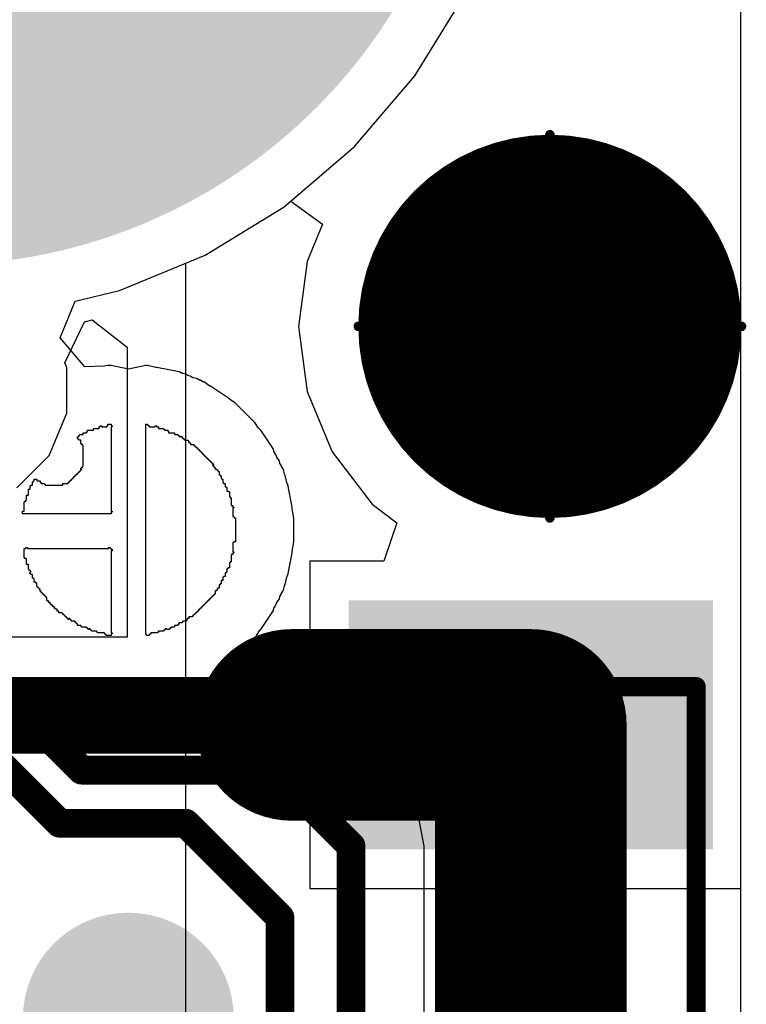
# Model space of a CAD drawing. Header units: inches. Extents: x 0.3 to 40.7, y 0 to 25.4.
# Tile 14 of 15: x 36.9 to 40.7, y 14 to 19.2. Entities that reach past the tile are written whole.
import ezdxf

# ---------------------------------------------------------------- set-up
doc = ezdxf.new("R2010")
doc.units = ezdxf.units.IN
for name, color, linetype in [('BOTTOM', 5, 'Continuous'), ('Bottom Solder', 6, 'Continuous'), ('Pad Holes', 156, 'Continuous'), ('TOP', 1, 'Continuous'), ('Top Assembly', 56, 'Continuous'), ('Top Solder', 216, 'Continuous')]:
    doc.layers.add(name, color=color, linetype=linetype)

# ---------------------------------------------------------------- blocks, each defined once
blk = doc.blocks.new('F_____________1___F_________1_2926')
at = {"layer": 'TOP'}
h = blk.add_hatch(color=1, dxfattribs=at)
edge = h.paths.add_edge_path()
edge.add_arc((0, 0), 0.5, 0, 360)
at = {"layer": 'Top Solder'}
h = blk.add_hatch(color=216, dxfattribs=at)
edge = h.paths.add_edge_path()
edge.add_arc((0, 0), 1, 0, 360)
at = {"layer": 'TOP'}
for points, const_width in [([(0.5, 0, 1), (-0.5, 0, 1)], 1), ([(-0.75, 0, 1), (-0.25, 0, 1)], 0.5), ([(0.25, 0, 1), (0.75, 0, 1)], 0.5)]:
    blk.add_lwpolyline(points, format="xyb", close=True, dxfattribs=dict(at, const_width=const_width))
at = {"layer": 'Top Assembly', "const_width": 0.05}
for points in [[(0, 0), (0, 1)], [(0, 0), (-1, 0)], [(1, 0), (0, 0)], [(0, -1), (0, 0)]]:
    blk.add_lwpolyline(points, dxfattribs=at)
at = {"layer": 'Top Assembly'}
for points, const_width in [([(-0.0125, 1, 1), (0.0125, 1, 1)], 0.025), ([(0.5, 0, 1), (-0.5, 0, 1)], 0.05), ([(-1.0125, 0, 1), (-0.9875, 0, 1)], 0.025), ([(-0.5125, 0, 1), (-0.4875, 0, 1)], 0.025), ([(-0.0125, 0, 1), (0.0125, 0, 1)], 0.025), ([(-0.0125, 0, 1), (0.0125, 0, 1)], 0.025), ([(-0.0125, 0, 1), (0.0125, 0, 1)], 0.025), ([(-0.0125, 0, 1), (0.0125, 0, 1)], 0.025), ([(0.4875, 0, 1), (0.5125, 0, 1)], 0.025), ([(0.9875, 0, 1), (1.0125, 0, 1)], 0.025), ([(-0.0125, -1, 1), (0.0125, -1, 1)], 0.025)]:
    blk.add_lwpolyline(points, format="xyb", close=True, dxfattribs=dict(at, const_width=const_width))
blk = doc.blocks.new('SM04B_SRSS_TB_LF__SN__F_________1_2939')
at = {"layer": 'TOP'}
blk.add_hatch(color=1, dxfattribs=at).paths.add_polyline_path([(-3.4, 2.8375), (-2.2, 2.8375), (-2.2, 1.0375), (-3.4, 1.0375)])
at = {"layer": 'Top Solder'}
blk.add_hatch(color=216, dxfattribs=at).paths.add_polyline_path([(-3.45, 2.8875), (-2.15, 2.8875), (-2.15, 0.9875), (-3.45, 0.9875)])
at = {"layer": 'Top Assembly', "const_width": 0.1}
for points in [[(-3, -2.125), (-3, 2.8)], [(0.675, 2.8), (-3, 2.8)]]:
    blk.add_lwpolyline(points, dxfattribs=at)
at = {"layer": 'Top Assembly', "const_width": 0.05}
blk.add_lwpolyline([(-3.025, 2.8, 1), (-2.975, 2.8, 1)], format="xyb", close=True, dxfattribs=at)
blk.add_lwpolyline([(-3.025, 2.8, 1), (-2.975, 2.8, 1)], format="xyb", close=True, dxfattribs=at)
blk = doc.blocks.new('TP_1_00MM_B_2954')
at = {"layer": 'BOTTOM'}
h = blk.add_hatch(color=5, dxfattribs=at)
edge = h.paths.add_edge_path()
edge.add_arc((0, 0), 0.5, 0, 360)
at = {"layer": 'Bottom Solder'}
h = blk.add_hatch(color=6, dxfattribs=at)
edge = h.paths.add_edge_path()
edge.add_arc((0, 0), 0.55, 0, 360)

msp = doc.modelspace()

# ---------------------------------------------------------------- hatches: boundary and pattern name
at = {"layer": 'Bottom Solder'}
h = msp.add_hatch(color=6, dxfattribs=at)
edge = h.paths.add_edge_path()
edge.add_arc((36.5, 20.68), 2.8, 0, 360)
at = {"layer": 'Pad Holes'}
h = msp.add_hatch(color=7, dxfattribs=at)
edge = h.paths.add_edge_path()
edge.add_arc((36.5, 20.68), 1.6, 0, 360)
at = {"layer": 'Top Solder'}
h = msp.add_hatch(color=216, dxfattribs=at)
edge = h.paths.add_edge_path()
edge.add_arc((36.5, 20.68), 2.8, 0, 360)

# ---------------------------------------------------------------- linework, layer by layer
at = {"layer": 'BOTTOM'}
for p, q in [((40.6941, 20.86), (40.6941, 4.5)), ((38.9955, 18.867), (39.2484, 19.2797)), ((38.6811, 18.4989), (38.9955, 18.867)), ((38.3131, 18.1846), (38.6811, 18.4989)), ((37.9004, 17.9317), (38.3131, 18.1846)), ((37.4532, 17.7465), (37.9004, 17.9317)), ((37.2231, 17.6912), (37.4532, 17.7465)), ((37.1448, 17.4997), (37.2231, 17.6912)), ((37.2726, 17.3482), (37.1448, 17.4997)), ((37.376, 17.3517), (37.2726, 17.3482)), ((37.3926, 17.355), (37.376, 17.3517)), ((37.4103, 17.355), (37.3926, 17.355)), ((37.5007, 17.3371), (37.4103, 17.355)), ((37.5911, 17.355), (37.5007, 17.3371)), ((37.5999, 17.355), (37.5911, 17.355)), ((37.6442, 17.3462), (37.5999, 17.355)), ((37.6484, 17.3462), (37.6442, 17.3462)), ((37.7654, 17.3229), (37.6484, 17.3462)), ((37.7711, 17.3192), (37.7654, 17.3229)), ((37.7743, 17.3185), (37.7711, 17.3192)), ((37.7818, 17.3135), (37.7743, 17.3185)), ((37.8007, 17.3097), (37.7818, 17.3135)), ((37.8102, 17.3034), (37.8007, 17.3097)), ((37.8228, 17.3009), (37.8102, 17.3034)), ((37.836, 17.292), (37.8228, 17.3009)), ((37.8581, 17.2877), (37.836, 17.292)), ((37.8694, 17.2801), (37.8581, 17.2877)), ((37.8757, 17.2788), (37.8694, 17.2801)), ((37.887, 17.2713), (37.8757, 17.2788)), ((37.8933, 17.27), (37.887, 17.2713)), ((37.9254, 17.2486), (37.8933, 17.27)), ((37.9286, 17.248), (37.9254, 17.2486)), ((38.0279, 17.1817), (37.9286, 17.248)), ((38.0296, 17.1791), (38.0279, 17.1817)), ((38.0587, 17.1596), (38.0296, 17.1791)), ((38.0605, 17.157), (38.0587, 17.1596)), ((38.0631, 17.1552), (38.0605, 17.157)), ((38.0649, 17.1526), (38.0631, 17.1552)), ((38.0675, 17.1508), (38.0649, 17.1526)), ((38.0693, 17.1481), (38.0675, 17.1508)), ((38.072, 17.1464), (38.0693, 17.1481)), ((38.0737, 17.1437), (38.072, 17.1464)), ((38.0764, 17.142), (38.0737, 17.1437)), ((38.0781, 17.1393), (38.0764, 17.142)), ((38.0808, 17.1376), (38.0781, 17.1393)), ((38.0825, 17.1349), (38.0808, 17.1376)), ((38.0852, 17.1331), (38.0825, 17.1349)), ((38.0869, 17.1305), (38.0852, 17.1331)), ((38.0896, 17.1287), (38.0869, 17.1305)), ((38.0914, 17.1261), (38.0896, 17.1287)), ((38.094, 17.1243), (38.0914, 17.1261)), ((38.0958, 17.1217), (38.094, 17.1243)), ((38.0984, 17.1199), (38.0958, 17.1217)), ((38.1002, 17.1173), (38.0984, 17.1199)), ((38.1028, 17.1155), (38.1002, 17.1173)), ((38.1046, 17.1129), (38.1028, 17.1155)), ((38.1072, 17.1111), (38.1046, 17.1129)), ((38.109, 17.1085), (38.1072, 17.1111)), ((38.1116, 17.1067), (38.109, 17.1085)), ((38.1134, 17.1041), (38.1116, 17.1067)), ((38.1161, 17.1023), (38.1134, 17.1041)), ((38.1178, 17.0996), (38.1161, 17.1023)), ((38.1205, 17.0979), (38.1178, 17.0996)), ((38.1222, 17.0952), (38.1205, 17.0979)), ((38.1249, 17.0935), (38.1222, 17.0952)), ((38.1266, 17.0908), (38.1249, 17.0935)), ((38.1293, 17.089), (38.1266, 17.0908)), ((38.131, 17.0864), (38.1293, 17.089)), ((38.1337, 17.0846), (38.131, 17.0864)), ((38.1355, 17.082), (38.1337, 17.0846)), ((38.1381, 17.0802), (38.1355, 17.082)), ((38.1399, 17.0776), (38.1381, 17.0802)), ((38.1425, 17.0758), (38.1399, 17.0776)), ((38.1443, 17.0732), (38.1425, 17.0758)), ((38.1469, 17.0714), (38.1443, 17.0732)), ((38.1487, 17.0688), (38.1469, 17.0714)), ((38.1513, 17.067), (38.1487, 17.0688)), ((38.1531, 17.0644), (38.1513, 17.067)), ((38.1557, 17.0626), (38.1531, 17.0644)), ((38.1575, 17.0599), (38.1557, 17.0626)), ((37.2824, 17.0051), (37.2824, 17.0095)), ((37.2824, 17.0095), (37.2868, 17.0095)), ((37.2868, 17.0095), (37.2868, 17.0183)), ((37.2868, 17.0183), (37.3176, 17.0183)), ((37.3176, 17.0183), (37.3176, 17.0271)), ((37.3176, 17.0271), (37.3485, 17.0271)), ((37.3485, 17.0271), (37.3485, 17.0359)), ((37.3485, 17.0359), (37.3529, 17.0359)), ((37.3529, 17.0359), (37.3529, 17.0403)), ((37.3529, 17.0403), (37.3617, 17.0403)), ((37.3617, 17.0403), (37.3617, 17.0359)), ((37.3617, 17.0359), (37.3882, 17.0359)), ((37.3882, 17.0359), (37.3882, 17.0403)), ((37.3882, 17.0403), (37.3926, 17.0403)), ((37.3926, 17.0403), (37.3926, 17.0492)), ((37.3926, 17.0492), (37.4103, 17.0492)), ((37.4103, 17.0492), (37.4103, 17.0403)), ((37.4103, 17.0403), (37.4147, 17.0403)), ((37.4147, 17.0359), (37.4103, 17.0359)), ((37.4103, 17.0359), (37.4103, 16.5949)), ((37.4147, 17.0403), (37.4147, 17.0359)), ((37.5911, 15.9511), (37.5911, 17.0492)), ((37.5911, 17.0492), (37.5999, 17.0492)), ((37.5999, 17.0492), (37.5999, 17.0448)), ((37.5999, 17.0448), (37.6043, 17.0448)), ((37.6043, 17.0448), (37.6043, 17.0403)), ((37.6043, 17.0403), (37.6087, 17.0403)), ((37.6087, 17.0403), (37.6087, 17.0359)), ((37.6087, 17.0359), (37.6396, 17.0359)), ((37.6396, 17.0359), (37.6396, 17.0403)), ((37.6396, 17.0403), (37.6484, 17.0403)), ((37.6484, 17.0403), (37.6484, 17.0359)), ((37.6484, 17.0359), (37.6572, 17.0359)), ((37.6572, 17.0359), (37.6572, 17.0271)), ((37.6572, 17.0271), (37.6837, 17.0271)), ((37.6837, 17.0271), (37.6837, 17.0227)), ((37.6837, 17.0227), (37.6881, 17.0227)), ((37.6881, 17.0227), (37.6881, 17.0183)), ((37.6881, 17.0183), (37.7057, 17.0183)), ((37.7057, 17.0183), (37.7057, 17.0139)), ((37.7057, 17.0139), (37.7101, 17.0139)), ((37.7101, 17.0139), (37.7101, 17.0051)), ((38.1602, 17.0582), (38.1575, 17.0599)), ((38.1796, 17.029), (38.1602, 17.0582)), ((38.1822, 17.0273), (38.1796, 17.029)), ((38.184, 17.0247), (38.1822, 17.0273)), ((38.1866, 17.0229), (38.184, 17.0247)), ((38.1884, 17.0203), (38.1866, 17.0229)), ((38.191, 17.0185), (38.1884, 17.0203)), ((38.2573, 16.9193), (38.191, 17.0185)), ((37.2339, 16.9742), (37.2339, 16.983)), ((37.2339, 16.983), (37.2383, 16.983)), ((37.2383, 16.9742), (37.2339, 16.9742)), ((37.2383, 16.983), (37.2383, 16.9874)), ((37.2383, 16.9874), (37.2427, 16.9874)), ((37.2383, 16.9698), (37.2383, 16.9742)), ((37.2427, 16.9698), (37.2383, 16.9698)), ((37.2427, 16.9874), (37.2427, 16.9918)), ((37.2427, 16.9918), (37.2471, 16.9918)), ((37.2427, 16.9654), (37.2427, 16.9698)), ((37.2515, 16.9654), (37.2427, 16.9654)), ((37.2471, 16.9918), (37.2471, 16.9962)), ((37.2471, 16.9962), (37.2647, 16.9962)), ((37.2515, 16.9477), (37.2515, 16.9654)), ((37.2647, 16.9962), (37.2647, 17.0051)), ((37.2647, 17.0051), (37.2824, 17.0051)), ((37.7101, 17.0051), (37.741, 17.0051)), ((37.741, 17.0051), (37.741, 16.9962)), ((37.741, 16.9962), (37.7586, 16.9962)), ((37.7586, 16.9962), (37.7586, 16.9918)), ((37.7586, 16.9918), (37.7631, 16.9918)), ((37.7631, 16.9918), (37.7631, 16.9874)), ((37.7631, 16.9874), (37.7675, 16.9874)), ((37.7675, 16.9874), (37.7675, 16.983)), ((37.7675, 16.983), (37.7719, 16.983)), ((37.7719, 16.983), (37.7719, 16.9874)), ((37.7719, 16.9874), (37.7763, 16.9874)), ((37.7763, 16.9874), (37.7763, 16.983)), ((37.7763, 16.983), (37.7807, 16.983)), ((37.7807, 16.983), (37.7807, 16.9786)), ((37.7807, 16.9786), (37.7851, 16.9786)), ((37.7851, 16.9786), (37.7851, 16.9742)), ((37.7851, 16.9742), (37.7895, 16.9742)), ((37.7895, 16.9742), (37.7895, 16.9698)), ((37.7895, 16.9698), (37.7939, 16.9698)), ((37.7939, 16.9698), (37.7939, 16.9654)), ((37.7939, 16.9654), (37.8116, 16.9654)), ((37.8116, 16.9654), (37.8116, 16.961)), ((37.8116, 16.961), (37.816, 16.961)), ((37.816, 16.961), (37.816, 16.9521)), ((37.2559, 16.9477), (37.2515, 16.9477)), ((37.2559, 16.9433), (37.2559, 16.9477)), ((37.2603, 16.9433), (37.2559, 16.9433)), ((37.2603, 16.9389), (37.2603, 16.9433)), ((37.2647, 16.9389), (37.2603, 16.9389)), ((37.2647, 16.8287), (37.2647, 16.9389)), ((37.816, 16.9521), (37.8248, 16.9521)), ((37.8248, 16.9521), (37.8248, 16.9433)), ((37.8248, 16.9433), (37.8424, 16.9433)), ((37.8424, 16.9433), (37.8424, 16.9389)), ((37.8424, 16.9389), (37.8468, 16.9389)), ((37.8468, 16.9389), (37.8468, 16.9345)), ((37.8468, 16.9345), (37.8513, 16.9345)), ((37.8513, 16.9345), (37.8513, 16.9301)), ((37.8513, 16.9301), (37.8557, 16.9301)), ((37.8557, 16.9301), (37.8557, 16.9257)), ((37.8557, 16.9257), (37.8601, 16.9257)), ((37.8601, 16.9257), (37.8601, 16.9213)), ((37.8601, 16.9213), (37.8645, 16.9213)), ((37.8645, 16.9213), (37.8645, 16.9169)), ((37.8645, 16.9169), (37.8689, 16.9169)), ((37.8689, 16.9169), (37.8689, 16.9125)), ((37.8689, 16.9125), (37.8733, 16.9125)), ((37.8733, 16.9125), (37.8733, 16.908)), ((37.8733, 16.908), (37.8777, 16.908)), ((37.8777, 16.908), (37.8777, 16.9036)), ((38.2598, 16.9066), (38.2573, 16.9193)), ((38.2661, 16.8972), (38.2598, 16.9066)), ((37.8777, 16.9036), (37.8821, 16.9036)), ((37.8821, 16.9036), (37.8821, 16.8992)), ((37.8821, 16.8992), (37.8865, 16.8992)), ((37.8865, 16.8992), (37.8865, 16.8948)), ((37.8865, 16.8948), (37.8909, 16.8948)), ((37.8909, 16.8948), (37.8909, 16.8904)), ((37.8909, 16.8904), (37.8954, 16.8904)), ((37.8954, 16.8904), (37.8954, 16.886)), ((37.8954, 16.886), (37.8998, 16.886)), ((37.8998, 16.886), (37.8998, 16.8816)), ((37.8998, 16.8816), (37.9042, 16.8816)), ((37.9042, 16.8816), (37.9042, 16.8772)), ((37.9042, 16.8772), (37.9086, 16.8772)), ((37.9086, 16.8772), (37.9086, 16.8728)), ((37.9086, 16.8728), (37.913, 16.8728)), ((37.913, 16.8728), (37.913, 16.8684)), ((37.913, 16.8684), (37.9174, 16.8684)), ((37.9174, 16.8684), (37.9174, 16.8639)), ((37.9174, 16.8639), (37.9218, 16.8639)), ((37.9218, 16.8639), (37.9218, 16.8595)), ((37.9218, 16.8595), (37.9262, 16.8595)), ((37.9262, 16.8595), (37.9262, 16.8551)), ((37.9262, 16.8551), (37.9306, 16.8551)), ((37.9306, 16.8551), (37.9306, 16.8507)), ((38.2674, 16.8909), (38.2661, 16.8972)), ((38.275, 16.8796), (38.2674, 16.8909)), ((38.2756, 16.8764), (38.275, 16.8796)), ((38.2882, 16.8575), (38.2756, 16.8764)), ((38.2907, 16.8449), (38.2882, 16.8575)), ((37.2471, 16.8022), (37.2471, 16.8066)), ((37.2471, 16.8066), (37.2515, 16.8066)), ((37.2515, 16.8154), (37.2515, 16.8198)), ((37.2515, 16.8198), (37.2559, 16.8198)), ((37.2559, 16.8154), (37.2515, 16.8154)), ((37.2515, 16.811), (37.2559, 16.811)), ((37.2515, 16.8066), (37.2515, 16.811)), ((37.2559, 16.8198), (37.2559, 16.8243)), ((37.2559, 16.8243), (37.2603, 16.8243)), ((37.2559, 16.811), (37.2559, 16.8154)), ((37.2603, 16.8243), (37.2603, 16.8287)), ((37.2603, 16.8287), (37.2647, 16.8287)), ((37.9306, 16.8507), (37.935, 16.8507)), ((37.935, 16.8507), (37.935, 16.8463)), ((37.935, 16.8463), (37.9395, 16.8463)), ((37.9395, 16.8463), (37.9395, 16.8419)), ((37.9395, 16.8419), (37.9439, 16.8419)), ((37.9395, 16.8375), (37.9395, 16.8331)), ((37.9439, 16.8375), (37.9395, 16.8375)), ((37.9395, 16.8331), (37.9439, 16.8331)), ((37.9439, 16.8419), (37.9439, 16.8375)), ((37.9439, 16.8331), (37.9439, 16.8287)), ((37.9439, 16.8287), (37.9483, 16.8287)), ((37.9483, 16.8287), (37.9483, 16.8243)), ((37.9483, 16.8243), (37.9527, 16.8243)), ((37.9527, 16.8243), (37.9527, 16.8154)), ((37.9527, 16.8154), (37.9615, 16.8154)), ((37.9615, 16.8154), (37.9615, 16.811)), ((37.9615, 16.811), (37.9659, 16.811)), ((37.9659, 16.811), (37.9659, 16.8066)), ((37.9659, 16.8066), (37.9703, 16.8066)), ((37.9703, 16.8066), (37.9703, 16.8022)), ((38.297, 16.8355), (38.2907, 16.8449)), ((38.2977, 16.8323), (38.297, 16.8355)), ((38.3102, 16.8134), (38.2977, 16.8323)), ((38.3153, 16.7883), (38.3102, 16.8134)), ((37.0045, 16.7493), (37.0045, 16.7537)), ((37.0045, 16.7537), (37.0089, 16.7537)), ((37.0089, 16.7537), (37.0089, 16.7625)), ((37.0089, 16.7625), (37.0222, 16.7625)), ((37.0222, 16.7625), (37.0222, 16.7537)), ((37.0222, 16.7537), (37.0398, 16.7537)), ((37.0398, 16.7537), (37.0398, 16.7449)), ((37.1942, 16.7493), (37.1942, 16.7537)), ((37.1942, 16.7537), (37.1986, 16.7537)), ((37.1986, 16.7537), (37.1986, 16.7581)), ((37.1986, 16.7581), (37.203, 16.7581)), ((37.203, 16.7581), (37.203, 16.7625)), ((37.203, 16.7625), (37.2074, 16.7625)), ((37.2074, 16.7625), (37.2074, 16.7669)), ((37.2074, 16.7669), (37.2118, 16.7669)), ((37.2118, 16.7669), (37.2118, 16.7713)), ((37.2118, 16.7713), (37.2162, 16.7713)), ((37.2162, 16.7713), (37.2162, 16.7757)), ((37.2162, 16.7757), (37.2206, 16.7757)), ((37.2206, 16.7757), (37.2206, 16.7801)), ((37.2206, 16.7801), (37.225, 16.7801)), ((37.225, 16.7801), (37.225, 16.7846)), ((37.225, 16.7846), (37.2294, 16.7846)), ((37.2294, 16.7846), (37.2294, 16.789)), ((37.2294, 16.789), (37.2339, 16.789)), ((37.2339, 16.789), (37.2339, 16.7934)), ((37.2339, 16.7934), (37.2383, 16.7934)), ((37.2383, 16.7934), (37.2383, 16.7978)), ((37.2383, 16.7978), (37.2427, 16.7978)), ((37.2427, 16.7978), (37.2427, 16.8022)), ((37.2427, 16.8022), (37.2471, 16.8022)), ((37.9703, 16.8022), (37.9747, 16.8022)), ((37.9747, 16.8022), (37.9747, 16.7846)), ((37.9747, 16.7846), (37.9791, 16.7846)), ((37.9791, 16.7846), (37.9791, 16.7801)), ((37.9791, 16.7801), (37.9836, 16.7801)), ((37.9836, 16.7801), (37.9836, 16.7669)), ((37.9836, 16.7669), (37.988, 16.7669)), ((37.988, 16.7669), (37.988, 16.7625)), ((37.988, 16.7625), (37.9924, 16.7625)), ((37.9924, 16.7625), (37.9924, 16.7449)), ((38.3191, 16.7825), (38.3153, 16.7883)), ((38.3266, 16.7448), (38.3191, 16.7825)), ((36.9781, 16.6787), (36.9781, 16.7096)), ((36.9781, 16.7096), (36.9869, 16.7096)), ((36.9869, 16.7096), (36.9869, 16.7272)), ((36.9869, 16.7272), (36.9913, 16.7272)), ((36.9913, 16.7272), (36.9913, 16.7316)), ((36.9913, 16.7316), (37.0001, 16.7316)), ((37.0001, 16.7316), (37.0001, 16.7493)), ((37.0001, 16.7493), (37.0045, 16.7493)), ((37.0398, 16.7449), (37.0442, 16.7449)), ((37.0442, 16.7449), (37.0442, 16.7405)), ((37.0442, 16.7405), (37.0619, 16.7405)), ((37.0619, 16.7405), (37.0619, 16.736)), ((37.0619, 16.736), (37.0663, 16.736)), ((37.0663, 16.736), (37.0663, 16.7316)), ((37.0663, 16.7316), (37.1589, 16.7316)), ((37.1589, 16.7316), (37.1589, 16.7405)), ((37.1589, 16.7405), (37.1853, 16.7405)), ((37.1853, 16.7405), (37.1853, 16.7449)), ((37.1853, 16.7449), (37.1898, 16.7449)), ((37.1898, 16.7449), (37.1898, 16.7493)), ((37.1898, 16.7493), (37.1942, 16.7493)), ((37.9924, 16.7449), (37.9968, 16.7449)), ((37.9968, 16.7449), (37.9968, 16.7405)), ((37.9968, 16.7405), (38.0056, 16.7405)), ((38.0056, 16.7405), (38.0056, 16.7228)), ((38.0056, 16.7228), (38.01, 16.7228)), ((38.01, 16.7228), (38.01, 16.7184)), ((38.01, 16.7184), (38.0144, 16.7184)), ((38.0144, 16.7184), (38.0144, 16.7008)), ((38.0144, 16.7008), (38.0232, 16.7008)), ((38.0232, 16.7008), (38.0232, 16.6964)), ((38.3279, 16.7429), (38.3266, 16.7448)), ((38.3285, 16.7397), (38.3279, 16.7429)), ((38.3323, 16.734), (38.3285, 16.7397)), ((38.3556, 16.617), (38.3323, 16.734)), ((36.9648, 16.6478), (36.9648, 16.6523)), ((36.9648, 16.6523), (36.9693, 16.6523)), ((36.9693, 16.6523), (36.9693, 16.6787)), ((36.9693, 16.6787), (36.9781, 16.6787)), ((38.0232, 16.6964), (38.0277, 16.6964)), ((38.0277, 16.6964), (38.0277, 16.6699)), ((38.0277, 16.6699), (38.0321, 16.6699)), ((38.0321, 16.6699), (38.0321, 16.6655)), ((38.0321, 16.6655), (38.0365, 16.6655)), ((38.0365, 16.6655), (38.0365, 16.6258)), ((36.956, 16.5949), (36.956, 16.6434)), ((36.956, 16.6434), (36.9604, 16.6434)), ((36.9604, 16.6434), (36.9604, 16.6478)), ((36.9604, 16.6478), (36.9648, 16.6478)), ((38.0365, 16.6258), (38.0453, 16.6258)), ((38.0453, 16.6258), (38.0453, 16.617)), ((38.0453, 16.617), (38.0497, 16.617)), ((38.0497, 16.6126), (38.0453, 16.6126)), ((38.0453, 16.6126), (38.0453, 16.5685)), ((38.0497, 16.617), (38.0497, 16.6126)), ((38.3547, 16.6083), (38.3556, 16.6126)), ((38.3644, 16.5596), (38.3547, 16.6083)), ((38.3556, 16.6126), (38.3556, 16.617)), ((36.9472, 16.5817), (36.9472, 16.5949)), ((36.9472, 16.5949), (36.956, 16.5949)), ((37.4103, 16.5817), (36.9472, 16.5817)), ((37.4103, 16.5949), (37.4147, 16.5949)), ((37.4147, 16.5905), (37.4103, 16.5905)), ((37.4103, 16.5905), (37.4103, 16.5817)), ((37.4147, 16.5949), (37.4147, 16.5905)), ((38.0453, 16.5685), (38.0497, 16.5685)), ((38.0497, 16.5685), (38.0497, 16.5641)), ((38.0497, 16.5641), (38.0541, 16.5641)), ((38.0541, 16.5641), (38.0541, 16.5596)), ((38.0541, 16.5596), (38.0585, 16.5596)), ((38.0585, 16.5596), (38.0585, 16.4362)), ((38.3644, 16.4362), (38.3644, 16.5596)), ((36.956, 16.3524), (36.956, 16.4009)), ((36.956, 16.4009), (36.9648, 16.4009)), ((36.9648, 16.4009), (36.9648, 16.4053)), ((36.9648, 16.4053), (36.9737, 16.4053)), ((36.9737, 16.4053), (36.9737, 16.4009)), ((36.9737, 16.4009), (37.397, 16.4009)), ((37.397, 16.4009), (37.397, 16.4053)), ((37.397, 16.4053), (37.4058, 16.4053)), ((37.4058, 16.4053), (37.4058, 16.4009)), ((37.4058, 16.4009), (37.4103, 16.4009)), ((37.4103, 16.4009), (37.4103, 16.3965)), ((37.4103, 16.3965), (37.4147, 16.3965)), ((37.4147, 16.3965), (37.4147, 16.3877)), ((38.0497, 16.4318), (38.0453, 16.4318)), ((38.0453, 16.4318), (38.0453, 16.3832)), ((38.0585, 16.4362), (38.0497, 16.4362)), ((38.0497, 16.4362), (38.0497, 16.4318)), ((38.3547, 16.3875), (38.3644, 16.4362)), ((36.9604, 16.3524), (36.956, 16.3524)), ((36.9604, 16.348), (36.9604, 16.3524)), ((36.9693, 16.348), (36.9604, 16.348)), ((36.9693, 16.3171), (36.9693, 16.348)), ((37.4147, 16.3877), (37.4103, 16.3877)), ((37.4103, 16.3877), (37.4103, 15.9599)), ((38.0453, 16.37), (38.0365, 16.37)), ((38.0365, 16.37), (38.0365, 16.3303)), ((38.0453, 16.3832), (38.0497, 16.3832)), ((38.0497, 16.3788), (38.0453, 16.3788)), ((38.0453, 16.3788), (38.0453, 16.37)), ((38.0497, 16.3832), (38.0497, 16.3788)), ((38.3323, 16.2618), (38.3556, 16.3788)), ((38.3556, 16.3832), (38.3547, 16.3875)), ((38.3556, 16.3788), (38.3556, 16.3832)), ((36.9781, 16.3171), (36.9693, 16.3171)), ((36.9781, 16.2906), (36.9781, 16.3171)), ((36.9825, 16.2906), (36.9781, 16.2906)), ((36.9825, 16.2862), (36.9825, 16.2906)), ((38.0188, 16.295), (38.0144, 16.295)), ((38.0144, 16.295), (38.0144, 16.2774)), ((38.0277, 16.2995), (38.0188, 16.2995)), ((38.0188, 16.2995), (38.0188, 16.295)), ((38.0321, 16.3259), (38.0277, 16.3259)), ((38.0277, 16.3259), (38.0277, 16.2995)), ((38.0365, 16.3303), (38.0321, 16.3303)), ((38.0321, 16.3303), (38.0321, 16.3259)), ((36.9869, 16.2862), (36.9825, 16.2862)), ((36.9869, 16.2818), (36.9869, 16.2862)), ((36.9913, 16.2818), (36.9869, 16.2818)), ((36.9869, 16.2686), (36.9869, 16.2774)), ((36.9869, 16.2774), (36.9913, 16.2774)), ((36.9913, 16.2686), (36.9869, 16.2686)), ((36.9913, 16.2774), (36.9913, 16.2818)), ((36.9913, 16.2642), (36.9913, 16.2686)), ((37.0001, 16.2642), (36.9913, 16.2642)), ((37.0001, 16.2465), (37.0001, 16.2642)), ((37.0045, 16.2465), (37.0001, 16.2465)), ((37.0045, 16.2421), (37.0045, 16.2465)), ((37.0089, 16.2421), (37.0045, 16.2421)), ((37.0089, 16.2245), (37.0089, 16.2421)), ((37.9968, 16.2509), (37.9924, 16.2509)), ((37.9924, 16.2509), (37.9924, 16.2333)), ((38.0056, 16.2554), (37.9968, 16.2554)), ((37.9968, 16.2554), (37.9968, 16.2509)), ((38.01, 16.273), (38.0056, 16.273)), ((38.0056, 16.273), (38.0056, 16.2554)), ((38.0144, 16.2774), (38.01, 16.2774)), ((38.01, 16.2774), (38.01, 16.273)), ((38.3191, 16.2133), (38.3266, 16.251)), ((38.3266, 16.251), (38.3279, 16.253)), ((38.3279, 16.253), (38.3285, 16.2561)), ((38.3285, 16.2561), (38.3323, 16.2618)), ((37.0178, 16.2245), (37.0089, 16.2245)), ((37.0178, 16.2201), (37.0178, 16.2245)), ((37.0222, 16.2201), (37.0178, 16.2201)), ((37.0222, 16.2024), (37.0222, 16.2201)), ((37.0266, 16.2024), (37.0222, 16.2024)), ((37.0266, 16.198), (37.0266, 16.2024)), ((37.031, 16.198), (37.0266, 16.198)), ((37.031, 16.1936), (37.031, 16.198)), ((37.0354, 16.1936), (37.031, 16.1936)), ((37.0354, 16.1892), (37.0354, 16.1936)), ((37.0398, 16.1892), (37.0354, 16.1892)), ((37.0398, 16.176), (37.0398, 16.1892)), ((37.9659, 16.1892), (37.9615, 16.1892)), ((37.9615, 16.1892), (37.9615, 16.1804)), ((37.9747, 16.1936), (37.9659, 16.1936)), ((37.9659, 16.1936), (37.9659, 16.1892)), ((37.9791, 16.2113), (37.9747, 16.2113)), ((37.9747, 16.2113), (37.9747, 16.1936)), ((37.9836, 16.2157), (37.9791, 16.2157)), ((37.9791, 16.2157), (37.9791, 16.2113)), ((37.9924, 16.2333), (37.9836, 16.2333)), ((37.9836, 16.2333), (37.9836, 16.2157)), ((38.3102, 16.1824), (38.3153, 16.2076)), ((38.3153, 16.2076), (38.3191, 16.2133)), ((37.0442, 16.176), (37.0398, 16.176)), ((37.0442, 16.1716), (37.0442, 16.176)), ((37.0486, 16.1716), (37.0442, 16.1716)), ((37.0486, 16.1672), (37.0486, 16.1716)), ((37.053, 16.1672), (37.0486, 16.1672)), ((37.053, 16.1627), (37.053, 16.1672)), ((37.0575, 16.1627), (37.053, 16.1627)), ((37.0575, 16.1583), (37.0575, 16.1627)), ((37.0619, 16.1583), (37.0575, 16.1583)), ((37.0619, 16.1539), (37.0619, 16.1583)), ((37.0663, 16.1539), (37.0619, 16.1539)), ((37.0663, 16.1495), (37.0663, 16.1539)), ((37.0707, 16.1495), (37.0663, 16.1495)), ((37.0707, 16.1451), (37.0707, 16.1495)), ((37.0751, 16.1451), (37.0707, 16.1451)), ((37.0751, 16.1275), (37.0751, 16.1451)), ((37.9262, 16.1363), (37.9218, 16.1363)), ((37.9218, 16.1363), (37.9218, 16.1319)), ((37.9306, 16.1407), (37.9262, 16.1407)), ((37.9262, 16.1407), (37.9262, 16.1363)), ((37.935, 16.1451), (37.9306, 16.1451)), ((37.9306, 16.1451), (37.9306, 16.1407)), ((37.9395, 16.1495), (37.935, 16.1495)), ((37.935, 16.1495), (37.935, 16.1451)), ((37.9439, 16.1539), (37.9395, 16.1539)), ((37.9395, 16.1539), (37.9395, 16.1495)), ((37.9483, 16.1583), (37.9439, 16.1583)), ((37.9439, 16.1583), (37.9439, 16.1539)), ((37.9527, 16.1627), (37.9483, 16.1627)), ((37.9483, 16.1627), (37.9483, 16.1583)), ((37.9615, 16.1804), (37.9527, 16.1804)), ((37.9527, 16.1804), (37.9527, 16.1627)), ((38.2756, 16.1195), (38.2882, 16.1383)), ((38.2882, 16.1383), (38.2907, 16.1509)), ((38.2907, 16.1509), (38.297, 16.1604)), ((38.297, 16.1604), (38.2977, 16.1636)), ((38.2977, 16.1636), (38.3102, 16.1824)), ((37.0839, 16.1275), (37.0751, 16.1275)), ((37.0839, 16.1186), (37.0839, 16.1275)), ((37.0927, 16.1186), (37.0839, 16.1186)), ((37.0927, 16.1098), (37.0927, 16.1186)), ((37.0971, 16.1098), (37.0927, 16.1098)), ((37.0971, 16.1054), (37.0971, 16.1098)), ((37.106, 16.1054), (37.0971, 16.1054)), ((37.106, 16.0966), (37.106, 16.1054)), ((37.1148, 16.0966), (37.106, 16.0966)), ((37.1148, 16.0878), (37.1148, 16.0966)), ((37.1192, 16.0878), (37.1148, 16.0878)), ((37.1192, 16.0834), (37.1192, 16.0878)), ((37.8777, 16.0878), (37.8733, 16.0878)), ((37.8733, 16.0878), (37.8733, 16.0834)), ((37.8821, 16.0922), (37.8777, 16.0922)), ((37.8777, 16.0922), (37.8777, 16.0878)), ((37.8865, 16.0966), (37.8821, 16.0966)), ((37.8821, 16.0966), (37.8821, 16.0922)), ((37.8909, 16.101), (37.8865, 16.101)), ((37.8865, 16.101), (37.8865, 16.0966)), ((37.8954, 16.1054), (37.8909, 16.1054)), ((37.8909, 16.1054), (37.8909, 16.101)), ((37.8998, 16.1098), (37.8954, 16.1098)), ((37.8954, 16.1098), (37.8954, 16.1054)), ((37.9042, 16.1142), (37.8998, 16.1142)), ((37.8998, 16.1142), (37.8998, 16.1098)), ((37.9086, 16.1186), (37.9042, 16.1186)), ((37.9042, 16.1186), (37.9042, 16.1142)), ((37.913, 16.1231), (37.9086, 16.1231)), ((37.9086, 16.1231), (37.9086, 16.1186)), ((37.9174, 16.1275), (37.913, 16.1275)), ((37.913, 16.1275), (37.913, 16.1231)), ((37.9218, 16.1319), (37.9174, 16.1319)), ((37.9174, 16.1319), (37.9174, 16.1275)), ((38.2573, 16.0766), (38.2598, 16.0892)), ((38.2598, 16.0892), (38.2661, 16.0986)), ((38.2661, 16.0986), (38.2674, 16.1049)), ((38.2674, 16.1049), (38.275, 16.1163)), ((38.275, 16.1163), (38.2756, 16.1195)), ((37.128, 16.0834), (37.1192, 16.0834)), ((37.128, 16.0745), (37.128, 16.0834)), ((37.1368, 16.0745), (37.128, 16.0745)), ((37.1368, 16.0657), (37.1368, 16.0745)), ((37.1545, 16.0657), (37.1368, 16.0657)), ((37.1545, 16.0613), (37.1545, 16.0657)), ((37.1589, 16.0613), (37.1545, 16.0613)), ((37.1589, 16.0569), (37.1589, 16.0613)), ((37.1633, 16.0569), (37.1589, 16.0569)), ((37.1633, 16.0525), (37.1633, 16.0569)), ((37.1677, 16.0525), (37.1633, 16.0525)), ((37.1677, 16.0481), (37.1677, 16.0525)), ((37.1721, 16.0481), (37.1677, 16.0481)), ((37.1721, 16.0437), (37.1721, 16.0481)), ((37.1765, 16.0437), (37.1721, 16.0437)), ((37.1765, 16.0393), (37.1765, 16.0437)), ((37.1809, 16.0393), (37.1765, 16.0393)), ((37.1809, 16.0349), (37.1809, 16.0393)), ((37.1853, 16.0349), (37.1809, 16.0349)), ((37.1853, 16.0304), (37.1853, 16.0349)), ((37.1942, 16.0349), (37.1898, 16.0349)), ((37.1898, 16.0349), (37.1898, 16.0304)), ((37.1942, 16.0304), (37.1942, 16.0349)), ((37.816, 16.0349), (37.8072, 16.0349)), ((37.8072, 16.0349), (37.8072, 16.0304)), ((37.8336, 16.0437), (37.816, 16.0437)), ((37.816, 16.0437), (37.816, 16.0349)), ((37.838, 16.0481), (37.8336, 16.0481)), ((37.8336, 16.0481), (37.8336, 16.0437)), ((37.8424, 16.0525), (37.838, 16.0525)), ((37.838, 16.0525), (37.838, 16.0481)), ((37.8468, 16.0569), (37.8424, 16.0569)), ((37.8424, 16.0569), (37.8424, 16.0525)), ((37.8513, 16.0613), (37.8468, 16.0613)), ((37.8468, 16.0613), (37.8468, 16.0569)), ((37.8557, 16.0657), (37.8513, 16.0657)), ((37.8513, 16.0657), (37.8513, 16.0613)), ((37.8601, 16.0701), (37.8557, 16.0701)), ((37.8557, 16.0701), (37.8557, 16.0657)), ((37.8645, 16.0745), (37.8601, 16.0745)), ((37.8601, 16.0745), (37.8601, 16.0701)), ((37.8689, 16.079), (37.8645, 16.079)), ((37.8645, 16.079), (37.8645, 16.0745)), ((37.8733, 16.0834), (37.8689, 16.0834)), ((37.8689, 16.0834), (37.8689, 16.079)), ((38.191, 15.9773), (38.2573, 16.0766)), ((37.1898, 16.0304), (37.1853, 16.0304)), ((37.1986, 16.0304), (37.1942, 16.0304)), ((37.1986, 16.026), (37.1986, 16.0304)), ((37.203, 16.026), (37.1986, 16.026)), ((37.203, 16.0216), (37.203, 16.026)), ((37.2206, 16.0216), (37.203, 16.0216)), ((37.2206, 16.0172), (37.2206, 16.0216)), ((37.225, 16.0172), (37.2206, 16.0172)), ((37.225, 16.0128), (37.225, 16.0172)), ((37.2294, 16.0128), (37.225, 16.0128)), ((37.2294, 16.0084), (37.2294, 16.0128)), ((37.2339, 16.0084), (37.2294, 16.0084)), ((37.2339, 15.9996), (37.2339, 16.0084)), ((37.2515, 15.9996), (37.2339, 15.9996)), ((37.2515, 15.9952), (37.2515, 15.9996)), ((37.2559, 15.9952), (37.2515, 15.9952)), ((37.2559, 15.9908), (37.2559, 15.9952)), ((37.2824, 15.9908), (37.2559, 15.9908)), ((37.2824, 15.9863), (37.2824, 15.9908)), ((37.2868, 15.9863), (37.2824, 15.9863)), ((37.2868, 15.9819), (37.2868, 15.9863)), ((37.2912, 15.9819), (37.2868, 15.9819)), ((37.2912, 15.9775), (37.2912, 15.9819)), ((37.2956, 15.9819), (37.2956, 15.9775)), ((37.3, 15.9819), (37.2956, 15.9819)), ((37.3, 15.9775), (37.3, 15.9819)), ((37.7013, 15.9819), (37.6925, 15.9819)), ((37.6925, 15.9819), (37.6925, 15.9775)), ((37.7013, 15.9775), (37.7013, 15.9819)), ((37.719, 15.9819), (37.7145, 15.9819)), ((37.7145, 15.9819), (37.7145, 15.9775)), ((37.7234, 15.9863), (37.719, 15.9863)), ((37.719, 15.9863), (37.719, 15.9819)), ((37.741, 15.9908), (37.7234, 15.9908)), ((37.7234, 15.9908), (37.7234, 15.9863)), ((37.7586, 15.9996), (37.741, 15.9996)), ((37.741, 15.9996), (37.741, 15.9908)), ((37.7631, 16.004), (37.7586, 16.004)), ((37.7586, 16.004), (37.7586, 15.9996)), ((37.7807, 16.0128), (37.7631, 16.0128)), ((37.7631, 16.0128), (37.7631, 16.004)), ((37.7851, 16.0172), (37.7807, 16.0172)), ((37.7807, 16.0172), (37.7807, 16.0128)), ((37.8027, 16.0216), (37.7851, 16.0216)), ((37.7851, 16.0216), (37.7851, 16.0172)), ((37.8072, 16.0304), (37.8027, 16.0304)), ((37.8027, 16.0304), (37.8027, 16.0216)), ((37.2956, 15.9775), (37.2912, 15.9775)), ((37.3044, 15.9775), (37.3, 15.9775)), ((37.3044, 15.9731), (37.3044, 15.9775)), ((37.3088, 15.9731), (37.3044, 15.9731)), ((37.3088, 15.9687), (37.3088, 15.9731)), ((37.3353, 15.9687), (37.3088, 15.9687)), ((37.3353, 15.9643), (37.3353, 15.9687)), ((37.3397, 15.9643), (37.3353, 15.9643)), ((37.3397, 15.9599), (37.3397, 15.9643)), ((37.375, 15.9599), (37.3397, 15.9599)), ((37.375, 15.9555), (37.375, 15.9599)), ((37.3794, 15.9555), (37.375, 15.9555)), ((37.3794, 15.9511), (37.3794, 15.9555)), ((37.3838, 15.9511), (37.3794, 15.9511)), ((37.3838, 15.9467), (37.3838, 15.9511)), ((37.4103, 15.9467), (37.3838, 15.9467)), ((37.4103, 15.9599), (37.4147, 15.9599)), ((37.4147, 15.9555), (37.4103, 15.9555)), ((37.4103, 15.9555), (37.4103, 15.9467)), ((37.4147, 15.9599), (37.4147, 15.9555)), ((37.5955, 15.9511), (37.5911, 15.9511)), ((37.5955, 15.9467), (37.5955, 15.9511)), ((37.6087, 15.9467), (37.5955, 15.9467)), ((37.6131, 15.9511), (37.6087, 15.9511)), ((37.6087, 15.9511), (37.6087, 15.9467)), ((37.6175, 15.9555), (37.6131, 15.9555)), ((37.6131, 15.9555), (37.6131, 15.9511)), ((37.6528, 15.9599), (37.6175, 15.9599)), ((37.6175, 15.9599), (37.6175, 15.9555)), ((37.6572, 15.9643), (37.6528, 15.9643)), ((37.6528, 15.9643), (37.6528, 15.9599)), ((37.6837, 15.9687), (37.6572, 15.9687)), ((37.6572, 15.9687), (37.6572, 15.9643)), ((37.6881, 15.9731), (37.6837, 15.9731)), ((37.6837, 15.9731), (37.6837, 15.9687)), ((37.6925, 15.9775), (37.6881, 15.9775)), ((37.6881, 15.9775), (37.6881, 15.9731)), ((37.7145, 15.9775), (37.7013, 15.9775)), ((38.1513, 15.9288), (38.1531, 15.9315)), ((38.1531, 15.9315), (38.1557, 15.9332)), ((38.1557, 15.9332), (38.1575, 15.9359)), ((38.1575, 15.9359), (38.1602, 15.9376)), ((38.1602, 15.9376), (38.1619, 15.9403)), ((38.1619, 15.9403), (38.1646, 15.942)), ((38.1646, 15.942), (38.1663, 15.9447)), ((38.1663, 15.9447), (38.169, 15.9465)), ((38.169, 15.9465), (38.1885, 15.9756)), ((38.1885, 15.9756), (38.191, 15.9773)), ((38.0984, 15.8759), (38.1002, 15.8785)), ((38.1002, 15.8785), (38.1028, 15.8803)), ((38.1028, 15.8803), (38.1046, 15.883)), ((38.1046, 15.883), (38.1072, 15.8847)), ((38.1072, 15.8847), (38.109, 15.8874)), ((38.109, 15.8874), (38.1116, 15.8891)), ((38.1116, 15.8891), (38.1134, 15.8918)), ((38.1134, 15.8918), (38.1161, 15.8935)), ((38.1161, 15.8935), (38.1178, 15.8962)), ((38.1178, 15.8962), (38.1205, 15.8979)), ((38.1205, 15.8979), (38.1222, 15.9006)), ((38.1222, 15.9006), (38.1249, 15.9024)), ((38.1249, 15.9024), (38.1266, 15.905)), ((38.1266, 15.905), (38.1293, 15.9068)), ((38.1293, 15.9068), (38.131, 15.9094)), ((38.131, 15.9094), (38.1337, 15.9112)), ((38.1337, 15.9112), (38.1355, 15.9138)), ((38.1355, 15.9138), (38.1381, 15.9156)), ((38.1381, 15.9156), (38.1399, 15.9182)), ((38.1399, 15.9182), (38.1425, 15.92)), ((38.1425, 15.92), (38.1443, 15.9226)), ((38.1443, 15.9226), (38.1469, 15.9244)), ((38.1469, 15.9244), (38.1487, 15.927)), ((38.1487, 15.927), (38.1513, 15.9288)), ((38.0482, 15.8263), (38.0499, 15.8274)), ((38.0499, 15.8274), (38.0517, 15.83)), ((38.0517, 15.83), (38.0543, 15.8318)), ((38.0543, 15.8318), (38.0561, 15.8344)), ((38.0561, 15.8344), (38.0587, 15.8362)), ((38.0587, 15.8362), (38.0605, 15.8389)), ((38.0605, 15.8389), (38.0631, 15.8406)), ((38.0631, 15.8406), (38.0649, 15.8433)), ((38.0649, 15.8433), (38.0675, 15.845)), ((38.0675, 15.845), (38.0693, 15.8477)), ((38.0693, 15.8477), (38.072, 15.8494)), ((38.072, 15.8494), (38.0737, 15.8521)), ((38.0737, 15.8521), (38.0764, 15.8538)), ((38.0764, 15.8538), (38.0781, 15.8565)), ((38.0781, 15.8565), (38.0808, 15.8583)), ((38.0808, 15.8583), (38.0825, 15.8609)), ((38.0825, 15.8609), (38.0852, 15.8627)), ((38.0852, 15.8627), (38.0869, 15.8653)), ((38.0869, 15.8653), (38.0896, 15.8671)), ((38.0896, 15.8671), (38.0914, 15.8697)), ((38.0914, 15.8697), (38.094, 15.8715)), ((38.094, 15.8715), (38.0958, 15.8741)), ((38.0958, 15.8741), (38.0984, 15.8759)), ((38.0509, 15.7433), (38.0482, 15.8263)), ((38.111, 15.6263), (38.0509, 15.7433)), ((38.2661, 15.6263), (38.111, 15.6263)), ((38.4124, 15.5972), (38.2661, 15.6263)), ((38.5365, 15.5143), (38.4124, 15.5972)), ((38.9325, 15.1183), (38.5365, 15.5143)), ((39.0154, 14.9942), (38.9325, 15.1183)), ((39.0445, 14.8479), (39.0154, 14.9942)), ((39.0445, 11.3622), (39.0445, 14.8479))]:
    msp.add_line(p, q, dxfattribs=at)
at = {"layer": 'BOTTOM', "const_width": 0.15}
for points in [[(36.4555, 16.0445), (37.2561, 15.2439)], [(36.5627, 15.5456), (37.1413, 14.9669)], [(37.2561, 15.2439), (38.2661, 15.2439)], [(38.2661, 15.2439), (38.6622, 14.8479)], [(37.1413, 14.9669), (37.7989, 14.9669)], [(37.7989, 14.9669), (38.2914, 14.4744)], [(38.6622, 11.3622), (38.6622, 14.8479)], [(38.2914, 12.2013), (38.2914, 14.4744)]]:
    msp.add_lwpolyline(points, dxfattribs=at)
at = {"layer": 'BOTTOM', "const_width": 0.075}
for points in [[(37.2186, 15.2439, 1), (37.2936, 15.2439, 1)], [(37.2186, 15.2439, 1), (37.2936, 15.2439, 1)], [(38.2286, 15.2439, 1), (38.3036, 15.2439, 1)], [(38.2286, 15.2439, 1), (38.3036, 15.2439, 1)], [(37.1038, 14.9669, 1), (37.1788, 14.9669, 1)], [(37.1038, 14.9669, 1), (37.1788, 14.9669, 1)], [(37.7614, 14.9669, 1), (37.8364, 14.9669, 1)], [(37.7614, 14.9669, 1), (37.8364, 14.9669, 1)], [(38.6247, 14.8479, 1), (38.6997, 14.8479, 1)], [(38.6247, 14.8479, 1), (38.6997, 14.8479, 1)], [(38.2539, 14.4744, 1), (38.3289, 14.4744, 1)], [(38.2539, 14.4744, 1), (38.3289, 14.4744, 1)]]:
    msp.add_lwpolyline(points, format="xyb", close=True, dxfattribs=at)
at = {"layer": 'TOP'}
for p, q in [((38.3131, 18.1846), (38.3472, 18.2138)), ((38.3472, 18.2138), (38.5136, 18.0929)), ((37.9004, 17.9317), (38.3131, 18.1846)), ((38.5136, 18.0929), (38.4335, 17.8994)), ((37.8, 17.8901), (37.9004, 17.9317)), ((37.8, 7.4699), (37.8, 17.8901)), ((38.4335, 17.8994), (38.3888, 17.56)), ((37.1688, 17.3691), (37.2715, 17.5828)), ((37.2715, 17.5828), (37.3118, 17.5933)), ((37.3118, 17.5933), (37.4941, 17.4517)), ((38.3888, 17.56), (38.4335, 17.2206)), ((37.4941, 17.4517), (37.4941, 15.9388)), ((37.1788, 17.3451), (37.1688, 17.3691)), ((37.1788, 17.1064), (37.1788, 17.3451)), ((38.4335, 17.2206), (38.5645, 16.9044)), ((37.0874, 16.8858), (37.1788, 17.1064)), ((36.9187, 16.717), (37.0874, 16.8858)), ((38.5645, 16.9044), (38.7728, 16.6328)), ((38.7728, 16.6328), (38.9016, 16.534)), ((38.9016, 16.534), (38.8338, 16.334)), ((38.8338, 16.334), (38.4465, 16.334)), ((38.4465, 16.334), (38.4465, 15.58)), ((37.4941, 15.9388), (36.138, 15.9388)), ((38.4465, 15.58), (39.6005, 15.58)), ((39.6005, 15.58), (39.6005, 15.48)), ((39.6005, 15.48), (39.7005, 15.48)), ((39.7005, 15.48), (39.7005, 14.626)), ((39.5005, 15.38), (38.4465, 15.38)), ((38.4465, 15.38), (38.4465, 14.626)), ((39.5005, 14.626), (39.5005, 15.38)), ((38.4465, 14.626), (39.5005, 14.626)), ((39.7005, 14.626), (40.6941, 14.626)), ((40.6941, 14.626), (40.6941, 10.734))]:
    msp.add_line(p, q, dxfattribs=at)
for points, const_width in [([(38.3533, 15.48), (39.6005, 15.48)], 1), ([(39.6005, 9.88), (39.6005, 15.48)], 1), ([(36.138, 15.48), (39.6005, 15.48)], 0.3)]:
    msp.add_lwpolyline(points, dxfattribs=dict(at, const_width=const_width))
for points, const_width in [([(38.1033, 15.48, 1), (38.6033, 15.48, 1)], 0.5), ([(39.3505, 15.48, 1), (39.8505, 15.48, 1)], 0.5), ([(39.3505, 15.48, 1), (39.8505, 15.48, 1)], 0.5), ([(39.5255, 15.48, 1), (39.6755, 15.48, 1)], 0.15)]:
    msp.add_lwpolyline(points, format="xyb", close=True, dxfattribs=dict(at, const_width=const_width))

# ---------------------------------------------------------------- block references
for name, p, rotation in [('F_____________1___F_________1_2926', (39.7, 17.56), 270), ('SM04B_SRSS_TB_LF__SN__F_________1_2939', (37.663, 12.68), 270), ('TP_1_00MM_B_2954', (37.5, 13.95), 180)]:
    msp.add_blockref(name, p, dxfattribs=dict(rotation=rotation))

doc.saveas('drawing.dxf')
